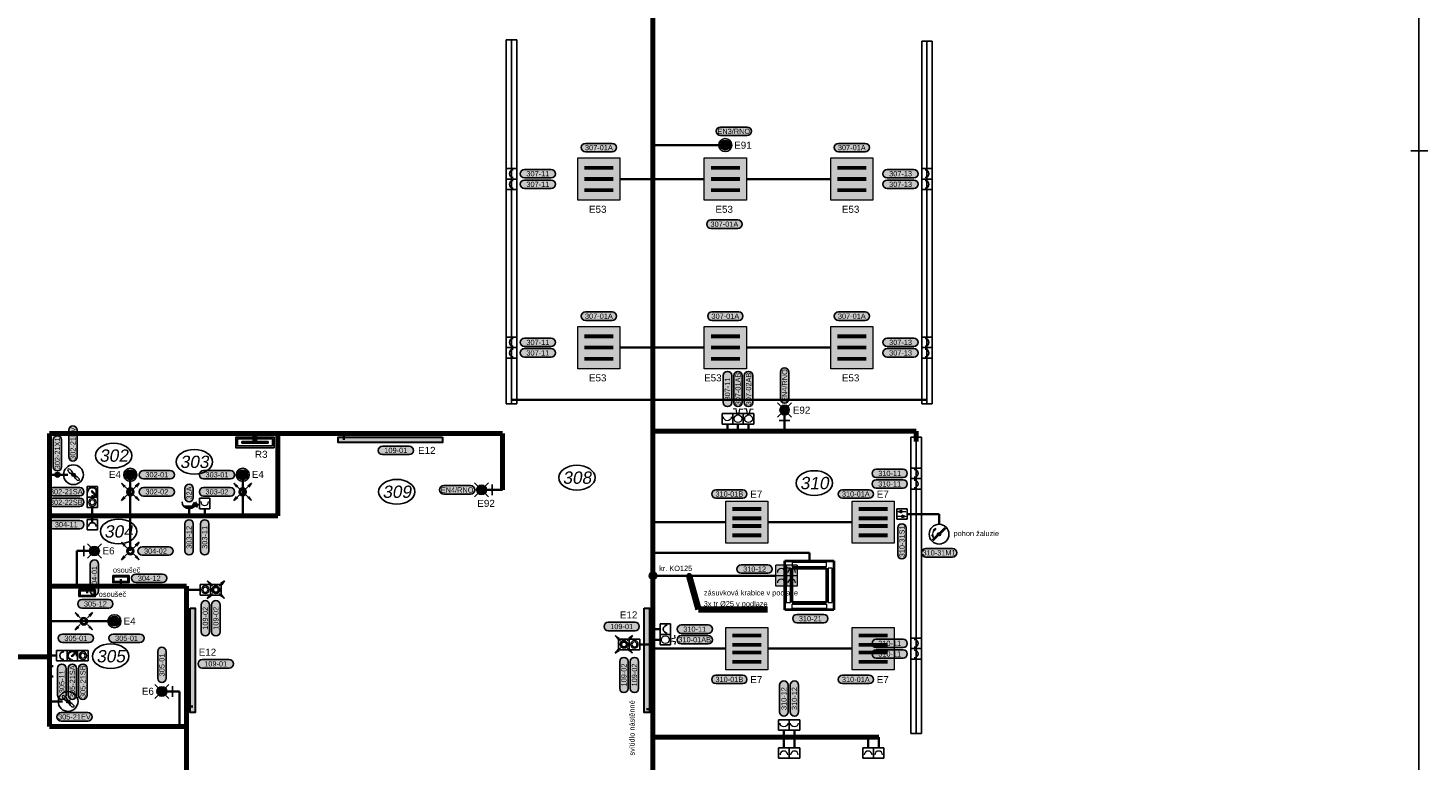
# Model space of a CAD drawing. Extents: x -19864 to 492529, y -84687 to -21221.
# Tile 16 of 34: x 168713 to 188640, y -67597 to -57177. Entities that reach past the tile are written whole.
import ezdxf
from ezdxf.enums import TextEntityAlignment as Align

# ---------------------------------------------------------------- set-up
doc = ezdxf.new("R2010")
doc.units = 0
doc.header["$MEASUREMENT"] = 0
doc.layers.get('0').update_dxf_attribs({"linetype": 'CONTINUOUS'})
for name, color, linetype, true_color in [('__32 Šrafy zařizovacích předmětů', 7, 'CONTINUOUS', 0xfed4aa), ('__Rudá tmavá', 7, 'CONTINUOUS', 0xdb0000), ('__Temná modrá', 7, 'CONTINUOUS', 0x0000c7), ('__Tyrkysová', 7, 'CONTINUOUS', 0x00d6a1), ('__Višňová', 7, 'CONTINUOUS', 0xdb0084)]:
    doc.layers.add(name, color=color, linetype=linetype, true_color=true_color)
for name, color, linetype in [('__91-Rozpiska', 207, 'CONTINUOUS'), ('__ELEKTRO PAVELKA', 4, 'CONTINUOUS'), ('__Temná fialová', 195, 'CONTINUOUS'), ('__Zelená', 3, 'CONTINUOUS'), ('__Žlutá', 2, 'CONTINUOUS')]:
    doc.layers.add(name, color=color, linetype=linetype)
doc.layers.add('MP2000N', color=7, linetype='CONTINUOUS', plot=False)
doc.layers.add('VzT', color=1, linetype='CONTINUOUS', lineweight=40)
doc.styles.add('Arial', font='arial.ttf')
doc.styles.add('GENERATED_STYLE_1', font='arial.ttf')
doc.dimstyles.get("Standard").update_dxf_attribs({"dimtxt": 150, "dimasz": 200, "dimexe": 0.18, "dimexo": 0.0625, "dimgap": 100, "dimtad": 1, "dimdec": 4, "dimzin": 0, "dimdsep": 46, "dimtxsty": 'GENERATED_STYLE_1', "dimcen": 0.09, "dimadec": 0, "dimazin": 0, "dimtfac": 1, "dimtdec": 4, "dimtofl": 0, "dimtmove": 0, "dimatfit": 3, "dimfxl": 1, "dimtolj": 1, "dimtzin": 0, "dimarcsym": 0})

# ---------------------------------------------------------------- blocks, each defined once
blk = doc.blocks.new('TEXT POPIS 050')
h = blk.add_hatch(color=21)
h.dxf.hatch_style = 2
h.paths.add_polyline_path([(-1908, 600, 1), (-1908, -600), (1908, -600, 1), (1908, 600)])
at = {"color": 7}
for p, q in [((-1908, 600), (1908, 600)), ((-1908, -600), (1908, -600))]:
    blk.add_line(p, q, dxfattribs=at)
at = {"color": 7, "ltscale": 4}
for centre, start, end in [((-1908, 0), 90, 270), ((1908, 0), 270, 90)]:
    blk.add_arc(centre, 600, start, end, dxfattribs=at)
at = {"color": 7, "linetype": 'Continuous', "style": 'GENERATED_STYLE_1'}
blk.add_attdef('TEXT', text='', height=750, dxfattribs=at).set_placement((0, 0), align=Align.MIDDLE)
blk = doc.blocks.new('světlo132')
at = {"ltscale": 2}
h = blk.add_hatch(color=2, dxfattribs=at)
h.dxf.hatch_style = 1
h.paths.add_polyline_path([(-50, 50), (0, 0), (50, 50, 0.414214)], flags=17)
h.paths.add_polyline_path([(-50, 50), (50, -50, 0.198912), (71, 0, 0.668179)])
h.paths.add_polyline_path([(0, 0), (-50, -50, 0.414214), (50, -50)])
h.paths.add_polyline_path([(50, 50, 0.668179), (-71, 0, 0.198912), (-50, -50)])
at = {"color": 7, "lineweight": 13}
for p, q in [((50, 50), (-50, -50)), ((50, -50), (-50, 50))]:
    blk.add_line(p, q, dxfattribs=at)
blk.add_circle((0, 0), 92.4)
blk.add_circle((0, 0), 70.7, dxfattribs=at)
blk = doc.blocks.new('PPRO')
h = blk.add_hatch(color=256)
edge = h.paths.add_edge_path()
edge.add_arc((0, 0), 55, 0, 360)
edge = h.paths.add_edge_path(flags=16)
edge.add_arc((0, 0), 32.5, 0, 360)
at = {"color": 7, "lineweight": 5}
for p, q in [((-125, 124), (-51, 47)), ((-125, 124), (-87, 68)), ((-125, 124), (-71, 83)), ((125, 124), (51, 47)), ((125, 124), (71, 83)), ((125, 124), (87, 68)), ((-125, -124), (-51, -47)), ((-125, -124), (-87, -68)), ((-125, -124), (-71, -83)), ((125, -124), (51, -47)), ((125, -124), (71, -83)), ((125, -124), (87, -68))]:
    blk.add_line(p, q, dxfattribs=at)
at = {"color": 7, "lineweight": 13}
for radius in [55, 32.5]:
    blk.add_circle((0, 0), radius, dxfattribs=at)
blk = doc.blocks.new('T101')
at = {"lineweight": 0}
blk.add_hatch(color=7, dxfattribs=at).paths.add_polyline_path([(25, 0, 1), (-25, 0, 1)])
at = {"color": 7}
for p, q in [((28, 54), (0, 0)), ((0, 0), (54, 28)), ((-54, -28), (0, 0)), ((0, 0), (-28, -54))]:
    blk.add_line(p, q, dxfattribs=at)
blk.add_circle((0, 0), 141)
at = {"color": 7, "lineweight": 0}
blk.add_circle((0, 0), 25, dxfattribs=at)
at = {"color": 7, "lineweight": 13, "extrusion": (0, 0, -1)}
blk.add_ellipse((46, 46), major_axis=(35.7, 35.7), ratio=0.371134, start_param=4.568335, end_param=7.998035, dxfattribs=at)
at = {"color": 7, "lineweight": 13}
blk.add_ellipse((-46, -46), major_axis=(-35.7, -35.7), ratio=0.371134, start_param=4.568335, end_param=7.998035, dxfattribs=at)
blk = doc.blocks.new('Svítidlo 4x14W')
at = {"ltscale": 2}
h = blk.add_hatch(color=2, dxfattribs=at)
h.dxf.hatch_style = 1
h.paths.add_polyline_path([(600, 600), (0, 600), (0, 0), (600, 0)])
at = {"color": 7}
for p, q in [((505, 502), (97, 502)), ((505, 492), (97, 492)), ((505, 482), (97, 482)), ((505, 472), (97, 472)), ((505, 370), (97, 370)), ((505, 360), (97, 360)), ((505, 350), (97, 350)), ((505, 340), (97, 340)), ((505, 260), (97, 260)), ((505, 250), (97, 250)), ((505, 240), (97, 240)), ((505, 230), (97, 230)), ((505, 128), (97, 128)), ((505, 118), (97, 118)), ((505, 108), (97, 108)), ((505, 98), (97, 98))]:
    blk.add_line(p, q, dxfattribs=at)
at = {"lineweight": 15}
blk.add_lwpolyline([(0, 600), (600, 600), (600, 0), (0, 0)], close=True, dxfattribs=at)
blk = doc.blocks.new('tzhtzht')
for p, q in [((0, 0), (0, -150)), ((0, 0), (150, 0)), ((150, -150), (150, 0)), ((150, 0), (150, -150)), ((0, -150), (150, -150))]:
    blk.add_line(p, q)
at = {"color": 7}
blk.add_arc((75, -102), 55, 0, 180, dxfattribs=at)
blk = doc.blocks.new('A104')
for p, q in [((-75, 250), (75, 250)), ((-75, 100), (-75, 250)), ((75, 250), (75, 100)), ((-75, 100), (75, 100)), ((0, 0), (0, 100))]:
    blk.add_line(p, q)
at = {"color": 7, "lineweight": 13}
for p, q in [((-27, 318), (-67, 310)), ((-10, 229), (-27, 318)), ((10, 229), (27, 318)), ((27, 318), (67, 310))]:
    blk.add_line(p, q, dxfattribs=at)
blk.add_circle((0, 175), 55, dxfattribs=at)
blk = doc.blocks.new('svítidlo 3x14W')
at = {"ltscale": 2}
h = blk.add_hatch(color=2, dxfattribs=at)
h.dxf.hatch_style = 1
h.paths.add_polyline_path([(600, 600), (0, 600), (0, 0), (600, 0)])
at = {"color": 7}
for p, q in [((505, 475), (97, 475)), ((505, 465), (97, 465)), ((505, 455), (97, 455)), ((505, 445), (97, 445)), ((505, 315), (97, 315)), ((505, 305), (97, 305)), ((505, 295), (97, 295)), ((505, 285), (97, 285)), ((505, 155), (97, 155)), ((505, 145), (97, 145)), ((505, 135), (97, 135)), ((505, 125), (97, 125))]:
    blk.add_line(p, q, dxfattribs=at)
at = {"lineweight": 15}
blk.add_lwpolyline([(0, 600), (600, 600), (600, 0), (0, 0)], close=True, dxfattribs=at)
blk = doc.blocks.new('A201')
for p, q in [((-75, 250), (75, 250)), ((-75, 100), (-75, 250)), ((75, 250), (75, 100)), ((-75, 100), (75, 100)), ((0, 0), (0, 100))]:
    blk.add_line(p, q)
at = {"color": 7, "lineweight": 13}
blk.add_arc((0, 202.5), 55, 180, 0, dxfattribs=at)
blk = doc.blocks.new('LEDPASEK08')
at = {"ltscale": 2}
h = blk.add_hatch(color=256, dxfattribs=at)
h.dxf.hatch_style = 1
h.paths.add_polyline_path([(0, -37), (0, 37), (-1484, 37), (-1484, -37)])
at = {"color": 7, "lineweight": 30, "ltscale": 2}
blk.add_lwpolyline([(0, 37), (0, -37), (-1484, -37), (-1484, 37)], close=True, dxfattribs=at)
blk = doc.blocks.new('skříň šíře 550')
h = blk.add_hatch(color=256)
h.dxf.hatch_style = 1
h.paths.add_polyline_path([(-275, 75), (-275, -75), (275, -75), (275, 75)])
h.paths.add_polyline_path([(250, 50), (250, -50), (-250, -50), (-250, 50)], flags=16)
h.paths.add_polyline_path([(187.5, 12.5), (187.5, -12.5), (-187.5, -12.5), (-187.5, 12.5)], flags=0)
h = blk.add_hatch(color=256)
h.dxf.hatch_style = 1
h.paths.add_polyline_path([(-187.5, 12.5), (-187.5, -12.5), (187.5, -12.5), (187.5, 12.5)])
at = {"color": 7}
for p, q in [((-187.5, 12.5), (187.5, 12.5)), ((-187.5, 12.5), (-187.5, -12.5)), ((187.5, 12.5), (187.5, -12.5)), ((-187.5, -12.5), (187.5, -12.5))]:
    blk.add_line(p, q, dxfattribs=at)
for points in [[(-275, 75), (275, 75), (275, -75), (-275, -75)], [(-250, 50), (250, 50), (250, -50), (-250, -50)]]:
    blk.add_lwpolyline(points, close=True, dxfattribs=at)
blk = doc.blocks.new('Zásuvka 400V')
h = blk.add_hatch(color=256)
h.dxf.hatch_style = 1
h.paths.add_polyline_path([(-80, 140, 0.5), (80, 140)])
for p, q in [((-80, 140), (80, 140)), ((0, 0), (0, 100)), ((46, 160), (121, 125)), ((53, 175), (128, 141)), ((61, 191), (136, 157))]:
    blk.add_line(p, q)
blk.add_arc((0, 200), 100, 180, 0)
blk = doc.blocks.new('TEXT POPIS 025 ŠEDÁ')
h = blk.add_hatch(color=9)
h.dxf.hatch_style = 2
edge = h.paths.add_edge_path()
edge.add_arc((654, 0), 600, 270, 450)
edge.add_line((654, 600), (-654, 600))
edge.add_arc((-654, 0), 600, 90, 270)
edge.add_line((-654, -600), (654, -600))
at = {"color": 7}
for p, q in [((-654, 600), (654, 600)), ((-654, -600), (654, -600))]:
    blk.add_line(p, q, dxfattribs=at)
at = {"color": 7, "ltscale": 4}
for centre, start, end in [((-654, 0), 90, 270), ((654, 0), 270, 90)]:
    blk.add_arc(centre, 600, start, end, dxfattribs=at)
at = {"color": 7, "linetype": 'Continuous', "style": 'GENERATED_STYLE_1'}
blk.add_attdef('TEXT', text='', height=750, dxfattribs=at).set_placement((0, 0), align=Align.MIDDLE)
blk = doc.blocks.new('Skříň obecná')
h = blk.add_hatch(color=256)
h.dxf.hatch_style = 1
h.paths.add_polyline_path([(175, 75), (-175, 75), (-175, -75), (175, -75)])
h.paths.add_polyline_path([(150, 50), (150, -50), (-150, -50), (-150, 50)], flags=16)
at = {"color": 7}
for points in [[(-175, 75), (175, 75), (175, -75), (-175, -75)], [(-150, 50), (150, 50), (150, -50), (-150, -50)]]:
    blk.add_lwpolyline(points, close=True, dxfattribs=at)
blk = doc.blocks.new('a1 1ku50')
at = {"layer": '__91-Rozpiska', "linetype": 'Continuous'}
blk.add_line((-20080, 114), (-20080, -132), dxfattribs=at)
at = {"layer": 'MP2000N', "color": 6, "linetype": 'Continuous'}
blk.add_lwpolyline([(-40300, 29150), (0, 29150), (0, 0), (-40300, 0)], close=True, dxfattribs=at)
blk = doc.blocks.new('T103')
at = {"lineweight": 13}
blk.add_hatch(color=7, dxfattribs=at).paths.add_polyline_path([(25, 0, 1), (-25, 0, 1)])
at = {"color": 7, "lineweight": 13}
for p, q in [((-96, -82), (82, 96)), ((-89, -89), (89, 89)), ((-82, -96), (96, 82)), ((-47, 79), (-82, 59)), ((-82, 59), (-68, 49)), ((-47, 79), (-68, 49)), ((-101, -10), (-83, -8)), ((-80, -45), (-101, -10)), ((-80, -45), (-83, -8))]:
    blk.add_line(p, q, dxfattribs=at)
blk.add_circle((0, 0), 141)
blk.add_circle((0, 0), 25, dxfattribs=at)
blk.add_arc((-1, 0), 91.4, 144.165, 185.7465, dxfattribs=at)
blk = doc.blocks.new('A109')
at = {"lineweight": 5}
for points in [[(35, 232), (18, 182), (35, 182), (53, 182)], [(-35, 122), (-18, 172), (-53, 172)]]:
    blk.add_hatch(color=7, dxfattribs=at).paths.add_polyline_path(points)
for p, q in [((-75, 100), (-75, 250)), ((-75, 250), (75, 250)), ((75, 250), (75, 100)), ((-75, 100), (75, 100)), ((0, 0), (0, 100))]:
    blk.add_line(p, q)
at = {"color": 7, "lineweight": 13}
for p, q in [((-35, 172), (-35, 232)), ((35, 182), (35, 122))]:
    blk.add_line(p, q, dxfattribs=at)
at = {"color": 7, "lineweight": 5}
for p, q in [((35, 232), (18, 182)), ((35, 232), (53, 182)), ((-53, 172), (-18, 172)), ((-35, 122), (-53, 172)), ((-35, 122), (-18, 172)), ((53, 182), (18, 182))]:
    blk.add_line(p, q, dxfattribs=at)
blk = doc.blocks.new('Zásuvky FLOORBOX')
at = {"ltscale": 2}
h = blk.add_hatch(color=21, dxfattribs=at)
h.dxf.hatch_style = 1
h.paths.add_polyline_path([(0, 0), (-150, 0), (-150, -150), (0, -150)])
h.paths.add_polyline_path([(150, 0), (0, 0), (0, -150), (150, -150)])
h.paths.add_polyline_path([(150, -150), (0, -150), (0, -300), (150, -300)])
h.paths.add_polyline_path([(0, -150), (-150, -150), (-150, -300), (0, -300)])
at = {"lineweight": 13}
for p, q in [((0, 0), (-150, 0)), ((-150, -150), (-150, 0)), ((0, 0), (0, -150)), ((150, 0), (0, 0)), ((0, -150), (0, 0)), ((150, 0), (150, -150)), ((0, -150), (-150, -150)), ((0, -150), (-150, -150)), ((-150, -300), (-150, -150)), ((150, -150), (0, -150)), ((0, -150), (0, -300)), ((150, -150), (0, -150)), ((0, -300), (0, -150)), ((150, -150), (150, -300)), ((0, -300), (-150, -300)), ((150, -300), (0, -300))]:
    blk.add_line(p, q, dxfattribs=at)
for centre in [(-75, -102.5), (-75, -252.5), (75, -102.5), (75, -252.5)]:
    blk.add_arc(centre, 55, 0, 180, dxfattribs=at)
blk = doc.blocks.new('TLASAM')
for p, q in [((-75, 75), (75, 75)), ((-75, -75), (-75, 75)), ((75, 75), (75, -75)), ((-75, -75), (75, -75))]:
    blk.add_line(p, q)
at = {"color": 7, "lineweight": 13}
blk.add_circle((0, 0), 55, dxfattribs=at)
at = {"color": 7, "lineweight": 5}
blk.add_circle((0, 0), 35, dxfattribs=at)
blk = doc.blocks.new('Nástěnné svítidlo')
at = {"ltscale": 2}
h = blk.add_hatch(color=2, dxfattribs=at)
h.dxf.hatch_style = 1
h.paths.add_polyline_path([(-50, -150, -0.414214), (50, -150), (0, -200)])
h.paths.add_polyline_path([(50, -150, -0.198912), (71, -200, -0.198912), (50, -250), (0, -200)])
h.paths.add_polyline_path([(0, -200), (50, -250, -0.414214), (-50, -250)])
h.paths.add_polyline_path([(-50, -150), (0, -200), (-50, -250, -0.198912), (-71, -200, -0.198912)])
for p, q in [((0, 0), (0, -200)), ((100, -300), (-100, -100)), ((100, -100), (-100, -300)), ((75, -50), (-75, -50))]:
    blk.add_line(p, q)
at = {"color": 7, "lineweight": 13}
blk.add_circle((0, -200), 70.7, dxfattribs=at)
blk = doc.blocks.new('Nouzové světlo nástěnné')
at = {"ltscale": 2}
h = blk.add_hatch(color=30, dxfattribs=at)
h.dxf.hatch_style = 1
h.paths.add_polyline_path([(-141, 400, 0.198912), (-100, 300), (0, 400), (-100, 500, 0.198912)])
h.paths.add_polyline_path([(100, 500), (0, 400), (100, 300, 0.198912), (141, 400, 0.198912)])
h = blk.add_hatch(color=2, dxfattribs=at)
h.dxf.hatch_style = 1
h.paths.add_polyline_path([(100, 500, 0.414214), (-100, 500), (0, 400)])
h.paths.add_polyline_path([(0, 400), (-100, 300, 0.198912), (0, 259)])
h.paths.add_polyline_path([(100, 300), (0, 400), (0, 259, 0.198912)])
for p, q in [((-200, 600), (200, 200)), ((-200, 200), (200, 600)), ((0, 0), (0, 400)), ((-150, 100), (150, 100))]:
    blk.add_line(p, q)
at = {"color": 7, "lineweight": 13}
blk.add_circle((0, 400), 141, dxfattribs=at)
blk = doc.blocks.new('vývod světlo 2')
at = {"true_color": 0xffff33}
h = blk.add_hatch(color=2, dxfattribs=at)
h.dxf.hatch_style = 2
h.paths.add_polyline_path([(-191, 60, 1), (-191, -60), (191, -60, 1), (191, 60)])
at = {"color": 7}
for p, q in [((-191, 60), (191, 60)), ((-191, -60), (191, -60))]:
    blk.add_line(p, q, dxfattribs=at)
at = {"color": 7, "ltscale": 4}
for centre, start, end in [((-191, 0), 90, 270), ((191, 0), 270, 90)]:
    blk.add_arc(centre, 60, start, end, dxfattribs=at)
at = {"color": 7, "linetype": 'Continuous', "style": 'GENERATED_STYLE_1'}
blk.add_attdef('TEXT', text='', height=75, dxfattribs=at).set_placement((0, 0), align=Align.MIDDLE)
blk = doc.blocks.new('ajksjfl')
at = {"lineweight": 35}
h = blk.add_hatch(color=7, dxfattribs=at)
h.dxf.hatch_style = 1
h.paths.add_polyline_path([(121, 122, 0.01756), (117, 125), (57, 67), (82, 67)])
h.paths.add_polyline_path([(80, 75, -1), (70, 75, -1)], flags=16)
h.paths.add_polyline_path([(117, 125, -0.01756), (121, 122), (134, 141)])
for p, q in [((0, 150), (150, 150)), ((0, 0), (0, 150)), ((0, 0), (150, 0)), ((150, 150), (150, 0))]:
    blk.add_line(p, q)
at = {"color": 7}
for p, q in [((27, 75), (10, 75)), ((27, 75), (10, 75)), ((34, 99), (19, 108)), ((34, 51), (19, 42)), ((52, 117), (43, 132)), ((52, 33), (43, 18)), ((134, 141), (57, 67)), ((82, 67), (57, 67)), ((75, 123), (75, 140)), ((75, 10), (75, 18)), ((82, 67), (134, 141)), ((98, 117), (107, 132)), ((116, 99), (131, 108)), ((123, 75), (140, 75))]:
    blk.add_line(p, q, dxfattribs=at)
blk.add_circle((75, 75), 5.23, dxfattribs=at)
blk.add_arc((75, 75), 65.5, 0, 270, dxfattribs=at)
blk = doc.blocks.new('SPOJ101')
at = {"const_width": 37.5}
blk.add_lwpolyline([(0, -18.75, -1), (0, 18.75, -1)], format="xyb", close=True, dxfattribs=at)
at = {"color": 7, "lineweight": 13}
blk.add_circle((0, 0), 37.5, dxfattribs=at)
blk = doc.blocks.new('Nouzové svítidlo stropní 102')
at = {"ltscale": 2}
h = blk.add_hatch(color=30, dxfattribs=at)
h.dxf.hatch_style = 1
h.paths.add_polyline_path([(-50, -50), (0, 0), (-50, 50, 0.198912), (-71, 0, 0.198912)])
h.paths.add_polyline_path([(50, 50), (0, 0), (50, -50, 0.198912), (71, 0, 0.198912)])
h = blk.add_hatch(color=2, dxfattribs=at)
h.dxf.hatch_style = 1
h.paths.add_polyline_path([(-50, 50), (0, 0), (50, 50, 0.414214)])
h.paths.add_polyline_path([(-50, -50, 0.414214), (50, -50), (0, 0)])
at = {"color": 7, "lineweight": 13}
for p, q in [((50, 50), (-50, -50)), ((50, -50), (-50, 50))]:
    blk.add_line(p, q, dxfattribs=at)
blk.add_circle((0, 0), 92.4)
blk.add_circle((0, 0), 70.7, dxfattribs=at)

msp = doc.modelspace()

# ---------------------------------------------------------------- linework, layer by layer
at = {"color": 7}
for centre in [(169932, -63264), (171080, -63353), (176526, -63578), (179905, -63655), (173962, -63779), (170002, -64344), (169890, -66120)]:
    msp.add_ellipse(centre, major_axis=(-259, 0), ratio=0.6793, dxfattribs=at)
at = {"layer": '__32 Šrafy zařizovacích předmětů'}
for p, q in [((175519, -62527), (175519, -57347)), ((175519, -57347), (175594, -57347)), ((175594, -62527), (175594, -57347)), ((175669, -57347), (175594, -57347)), ((175669, -62527), (175669, -57347)), ((181434, -62527), (181434, -57367)), ((181434, -57367), (181509, -57367)), ((181509, -62527), (181509, -57367)), ((181584, -57367), (181509, -57367)), ((181584, -62527), (181584, -57367)), ((175519, -62527), (175594, -62527)), ((175669, -62527), (175594, -62527)), ((181434, -62527), (181509, -62527)), ((181584, -62527), (181509, -62527)), ((181279, -67222), (181279, -63002)), ((181279, -63002), (181354, -63002)), ((181354, -67222), (181354, -63002)), ((181429, -63002), (181354, -63002)), ((181429, -67222), (181429, -63002)), ((181279, -67222), (181354, -67222)), ((181429, -67222), (181354, -67222))]:
    msp.add_line(p, q, dxfattribs=at)
at = {"layer": '__Temná modrá', "lineweight": 70}
for p, q in [((177609, -68914), (177609, -41927)), ((169019, -62952), (175469, -62952)), ((169019, -67122), (169019, -62952)), ((171944, -63065), (171944, -62952)), ((172269, -62952), (172269, -64122)), ((175469, -62952), (175469, -63752)), ((181354, -62915), (177609, -62915)), ((181354, -63063), (181354, -62915)), ((169019, -64122), (172269, -64122)), ((169019, -65122), (170969, -65122)), ((170969, -65122), (170969, -68722)), ((169019, -66127), (165096, -66127)), ((169019, -67122), (170969, -67122)), ((177609, -67274), (180822, -67274))]:
    msp.add_line(p, q, dxfattribs=at)
at = {"layer": '__Temná modrá', "lineweight": 35}
for p, q in [((178546, -58844), (177609, -58844)), ((178339, -59327), (177139, -59327)), ((180139, -59327), (178939, -59327)), ((178339, -61727), (177139, -61727)), ((180139, -61727), (178939, -61727)), ((175594, -62472), (177559, -62472)), ((177559, -62472), (181509, -62472)), ((179482, -62615), (179482, -62915)), ((173210, -63040), (173210, -62952)), ((178669, -62815), (178669, -62915)), ((178819, -62915), (178819, -62815)), ((178969, -62915), (178969, -62815)), ((169019, -63537), (169281, -63537)), ((170169, -63537), (170169, -64122)), ((171769, -63537), (171769, -64122)), ((175169, -63752), (175469, -63752)), ((169628, -64122), (169628, -64004)), ((169628, -64220), (169628, -64122)), ((170169, -64122), (170169, -64622)), ((171006, -64022), (171006, -64122)), ((171228, -64022), (171228, -64122)), ((181228, -64096), (181681, -64096)), ((181681, -64242), (181681, -64096)), ((178644, -64212), (177609, -64212)), ((180444, -64212), (179244, -64212)), ((169407, -64622), (169407, -65122)), ((169658, -64622), (169407, -64622)), ((179835, -64647), (177609, -64647)), ((179835, -64762), (179835, -64647)), ((169554, -65222), (169554, -65122)), ((170035, -65022), (170035, -65122)), ((179359, -64974), (177609, -64974)), ((171162, -65174), (170969, -65174)), ((169944, -65622), (169019, -65622)), ((177709, -65735), (177609, -65735)), ((177420, -65952), (177609, -65952)), ((177709, -65885), (177609, -65885)), ((169119, -66112), (169019, -66112)), ((178644, -66012), (177609, -66012)), ((180444, -66012), (179244, -66012)), ((169069, -66260), (169019, -66260)), ((169069, -66410), (169019, -66410)), ((170620, -66622), (170869, -66622)), ((170869, -66622), (170869, -67122)), ((169019, -66764), (169206, -66764)), ((171057, -66838), (170969, -66838)), ((177516, -66872), (177609, -66872)), ((179472, -67174), (179472, -67322)), ((179472, -67422), (179472, -67322)), ((179622, -67174), (179622, -67322)), ((179622, -67422), (179622, -67322)), ((180672, -67422), (180672, -67274)), ((180822, -67422), (180822, -67274))]:
    msp.add_line(p, q, dxfattribs=at)
msp.add_circle((177609, -64974), 50, dxfattribs=at)
at = {"layer": 'VzT'}
for p, q in [((179485, -64762), (180185, -64762)), ((179485, -65462), (179485, -64762)), ((180185, -64762), (180185, -65462)), ((179590, -64867), (180080, -64867)), ((179590, -65357), (179590, -64867)), ((180080, -64867), (180080, -65357)), ((180080, -65357), (179590, -65357)), ((180185, -65462), (179485, -65462))]:
    msp.add_line(p, q, dxfattribs=at)
at = {"layer": 'VzT', "color": 7, "lineweight": 9}
for p, q in [((179567, -64865), (179506, -64865)), ((179506, -64865), (179506, -65357)), ((179567, -65357), (179567, -64865)), ((179588, -64784), (179588, -64845)), ((180080, -64784), (179588, -64784)), ((179588, -64845), (180080, -64845)), ((180080, -64845), (180080, -64784)), ((180161, -64865), (180101, -64865)), ((180101, -64865), (180101, -65357)), ((180161, -65357), (180161, -64865)), ((179506, -65357), (179567, -65357)), ((180101, -65357), (180161, -65357)), ((179588, -65441), (179588, -65380)), ((179588, -65380), (180080, -65380)), ((180080, -65441), (179588, -65441)), ((180080, -65380), (180080, -65441))]:
    msp.add_line(p, q, dxfattribs=at)

# ---------------------------------------------------------------- block references
at = {"lineweight": 0}
for p, values in [((178759, -58647), {'TEXT': 'EN3/RNO'}), ((176839, -58880), {'TEXT': '307-01A'}), ((180439, -58880), {'TEXT': '307-01A'}), ((178625, -59970), {'TEXT': '307-01A'}), ((176839, -61280), {'TEXT': '307-01A'}), ((178639, -61280), {'TEXT': '307-01A'}), ((180439, -61280), {'TEXT': '307-01A'}), ((173948, -63190), {'TEXT': '109-01'}), ((170547, -63537), {'TEXT': '302-01'}), ((171403, -63537), {'TEXT': '303-01'}), ((170547, -63780), {'TEXT': '302-02'}), ((171403, -63780), {'TEXT': '303-02'}), ((174821, -63752), {'TEXT': 'EN4/RNO'}), ((178696, -63811), {'TEXT': '310-01B'}), ((180496, -63811), {'TEXT': '310-01A'}), ((170527, -64622), {'TEXT': '304-02'}), ((177163, -65697), {'TEXT': '109-01'}), ((169394, -65864), {'TEXT': '305-01'}), ((170116, -65864), {'TEXT': '305-01'}), ((178203, -65885), {'TEXT': '310-01AB'}), ((171385, -66228), {'TEXT': '109-01'}), ((178696, -66450), {'TEXT': '310-01B'}), ((180496, -66450), {'TEXT': '310-01A'})]:
    msp.add_blockref('vývod světlo 2', p, dxfattribs=at).add_auto_attribs(values)
at = {"lineweight": 0, "rotation": 90}
for p, values in [((178819, -62316), {'TEXT': '307-01AB'}), ((178969, -62316), {'TEXT': '307-02AB'}), ((179482, -62267), {'TEXT': 'EN4/RNO'}), ((169658, -64999), {'TEXT': '304-01'}), ((171237, -65580), {'TEXT': '109-02'}), ((171387, -65580), {'TEXT': '109-02'}), ((170619, -66244), {'TEXT': '305-01'}), ((177195, -66387), {'TEXT': '109-02'}), ((177345, -66387), {'TEXT': '109-02'})]:
    msp.add_blockref('vývod světlo 2', p, dxfattribs=at).add_auto_attribs(values)
at = {"xscale": 0.09999999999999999, "yscale": 0.09999999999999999, "zscale": 0.09999999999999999, "rotation": 90}
msp.add_blockref('TEXT POPIS 025 ŠEDÁ', (171006, -63797), dxfattribs=at).add_auto_attribs({'TEXT': '32A'})
at = {"layer": '__ELEKTRO PAVELKA', "ltscale": 4}
ref = msp.add_blockref('TEXT POPIS 050', (175970, -59252), dxfattribs=dict(at, xscale=0.1, yscale=0.1, zscale=0.1))
ref.add_attrib('TEXT', '307-11', dxfattribs={"layer": '0', "color": 7, "linetype": 'Continuous', "height": 75, "rotation": 0.1156, "style": 'GENERATED_STYLE_1'}).set_placement((175970, -59252), align=Align.MIDDLE)
ref = msp.add_blockref('TEXT POPIS 050', (175970, -59402), dxfattribs=dict(at, xscale=0.1, yscale=0.1, zscale=0.1))
ref.add_attrib('TEXT', '307-11', dxfattribs={"layer": '0', "color": 7, "linetype": 'Continuous', "height": 75, "rotation": 0.1156, "style": 'GENERATED_STYLE_1'}).set_placement((175970, -59402), align=Align.MIDDLE)
ref = msp.add_blockref('TEXT POPIS 050', (181133, -59252), dxfattribs=dict(at, xscale=0.1, yscale=0.1, zscale=0.1))
ref.add_attrib('TEXT', '307-13', dxfattribs={"layer": '0', "color": 7, "linetype": 'Continuous', "height": 75, "rotation": 0.1156, "style": 'GENERATED_STYLE_1'}).set_placement((181133, -59252), align=Align.MIDDLE)
ref = msp.add_blockref('TEXT POPIS 050', (181133, -59402), dxfattribs=dict(at, xscale=0.1, yscale=0.1, zscale=0.1))
ref.add_attrib('TEXT', '307-13', dxfattribs={"layer": '0', "color": 7, "linetype": 'Continuous', "height": 75, "rotation": 0.1156, "style": 'GENERATED_STYLE_1'}).set_placement((181133, -59402), align=Align.MIDDLE)
ref = msp.add_blockref('TEXT POPIS 050', (175970, -61652), dxfattribs=dict(at, xscale=0.1, yscale=0.1, zscale=0.1))
ref.add_attrib('TEXT', '307-11', dxfattribs={"layer": '0', "color": 7, "linetype": 'Continuous', "height": 75, "rotation": 0.1156, "style": 'GENERATED_STYLE_1'}).set_placement((175970, -61652), align=Align.MIDDLE)
ref = msp.add_blockref('TEXT POPIS 050', (175970, -61802), dxfattribs=dict(at, xscale=0.1, yscale=0.1, zscale=0.1))
ref.add_attrib('TEXT', '307-11', dxfattribs={"layer": '0', "color": 7, "linetype": 'Continuous', "height": 75, "rotation": 0.1156, "style": 'GENERATED_STYLE_1'}).set_placement((175970, -61802), align=Align.MIDDLE)
ref = msp.add_blockref('TEXT POPIS 050', (181133, -61652), dxfattribs=dict(at, xscale=0.1, yscale=0.1, zscale=0.1))
ref.add_attrib('TEXT', '307-13', dxfattribs={"layer": '0', "color": 7, "linetype": 'Continuous', "height": 75, "rotation": 0.1156, "style": 'GENERATED_STYLE_1'}).set_placement((181133, -61652), align=Align.MIDDLE)
ref = msp.add_blockref('TEXT POPIS 050', (181133, -61802), dxfattribs=dict(at, xscale=0.1, yscale=0.1, zscale=0.1))
ref.add_attrib('TEXT', '307-13', dxfattribs={"layer": '0', "color": 7, "linetype": 'Continuous', "height": 75, "rotation": 0.1156, "style": 'GENERATED_STYLE_1'}).set_placement((181133, -61802), align=Align.MIDDLE)
ref = msp.add_blockref('TEXT POPIS 050', (178669, -62316), dxfattribs=dict(at, xscale=0.1, yscale=0.1, zscale=0.1, rotation=90))
ref.add_attrib('TEXT', '307-11', dxfattribs={"layer": '0', "color": 7, "linetype": 'Continuous', "height": 75, "rotation": 90.1156, "style": 'GENERATED_STYLE_1'}).set_placement((178669, -62316), align=Align.MIDDLE)
ref = msp.add_blockref('TEXT POPIS 050', (169352, -63092), dxfattribs=dict(at, xscale=0.1, yscale=0.1, zscale=0.1, rotation=90))
ref.add_attrib('TEXT', '302-21EV', dxfattribs={"layer": '0', "color": 7, "linetype": 'Continuous', "height": 75, "rotation": 90.1156, "style": 'GENERATED_STYLE_1'}).set_placement((169352, -63092), align=Align.MIDDLE)
ref = msp.add_blockref('TEXT POPIS 050', (169132, -63232), dxfattribs=dict(at, xscale=0.1, yscale=0.1, zscale=0.1, rotation=90))
ref.add_attrib('TEXT', '302-21X1', dxfattribs={"layer": '0', "color": 7, "linetype": 'Continuous', "height": 75, "rotation": 90.1156, "style": 'GENERATED_STYLE_1'}).set_placement((169132, -63232), align=Align.MIDDLE)
ref = msp.add_blockref('TEXT POPIS 050', (180978, -63517), dxfattribs=dict(at, xscale=0.1, yscale=0.1, zscale=0.1))
ref.add_attrib('TEXT', '310-11', dxfattribs={"layer": '0', "color": 7, "linetype": 'Continuous', "height": 75, "rotation": 0.1156, "style": 'GENERATED_STYLE_1'}).set_placement((180978, -63517), align=Align.MIDDLE)
ref = msp.add_blockref('TEXT POPIS 050', (169258, -63779), dxfattribs=dict(at, xscale=0.1, yscale=0.1, zscale=0.1))
ref.add_attrib('TEXT', '302-21SA', dxfattribs={"layer": '0', "color": 7, "linetype": 'Continuous', "height": 75, "rotation": 0.1156, "style": 'GENERATED_STYLE_1'}).set_placement((169258, -63779), align=Align.MIDDLE)
ref = msp.add_blockref('TEXT POPIS 050', (180978, -63667), dxfattribs=dict(at, xscale=0.1, yscale=0.1, zscale=0.1))
ref.add_attrib('TEXT', '310-11', dxfattribs={"layer": '0', "color": 7, "linetype": 'Continuous', "height": 75, "rotation": 0.1156, "style": 'GENERATED_STYLE_1'}).set_placement((180978, -63667), align=Align.MIDDLE)
ref = msp.add_blockref('TEXT POPIS 050', (169258, -63929), dxfattribs=dict(at, xscale=0.1, yscale=0.1, zscale=0.1))
ref.add_attrib('TEXT', '302-22SB', dxfattribs={"layer": '0', "color": 7, "linetype": 'Continuous', "height": 75, "rotation": 0.1156, "style": 'GENERATED_STYLE_1'}).set_placement((169258, -63929), align=Align.MIDDLE)
ref = msp.add_blockref('TEXT POPIS 050', (169258, -64247), dxfattribs=dict(at, xscale=0.1, yscale=0.1, zscale=0.1))
ref.add_attrib('TEXT', '304-11', dxfattribs={"layer": '0', "color": 7, "linetype": 'Continuous', "height": 75, "rotation": 0.1156, "style": 'GENERATED_STYLE_1'}).set_placement((169258, -64247), align=Align.MIDDLE)
ref = msp.add_blockref('TEXT POPIS 050', (171006, -64428), dxfattribs=dict(at, xscale=0.1, yscale=0.1, zscale=0.1, rotation=90))
ref.add_attrib('TEXT', '303-12', dxfattribs={"layer": '0', "color": 7, "linetype": 'Continuous', "height": 75, "rotation": 90.1156, "style": 'GENERATED_STYLE_1'}).set_placement((171006, -64428), align=Align.MIDDLE)
ref = msp.add_blockref('TEXT POPIS 050', (171228, -64428), dxfattribs=dict(at, xscale=0.1, yscale=0.1, zscale=0.1, rotation=90))
ref.add_attrib('TEXT', '303-11', dxfattribs={"layer": '0', "color": 7, "linetype": 'Continuous', "height": 75, "rotation": 90.1156, "style": 'GENERATED_STYLE_1'}).set_placement((171228, -64428), align=Align.MIDDLE)
ref = msp.add_blockref('TEXT POPIS 050', (181153, -64485), dxfattribs=dict(at, xscale=0.1, yscale=0.1, zscale=0.1, rotation=90))
ref.add_attrib('TEXT', '310-31S1', dxfattribs={"layer": '0', "color": 7, "linetype": 'Continuous', "height": 75, "rotation": 90.1156, "style": 'GENERATED_STYLE_1'}).set_placement((181153, -64485), align=Align.MIDDLE)
ref = msp.add_blockref('TEXT POPIS 050', (181681, -64648), dxfattribs=dict(at, xscale=0.1, yscale=0.1, zscale=0.1))
ref.add_attrib('TEXT', '310-31M1', dxfattribs={"layer": '0', "color": 7, "linetype": 'Continuous', "height": 75, "rotation": 0.1156, "style": 'GENERATED_STYLE_1'}).set_placement((181681, -64648), align=Align.MIDDLE)
ref = msp.add_blockref('TEXT POPIS 050', (170439, -65010), dxfattribs=dict(at, xscale=0.1, yscale=0.1, zscale=0.1))
ref.add_attrib('TEXT', '304-12', dxfattribs={"layer": '0', "color": 7, "linetype": 'Continuous', "height": 75, "rotation": 0.1156, "style": 'GENERATED_STYLE_1'}).set_placement((170439, -65010), align=Align.MIDDLE)
ref = msp.add_blockref('TEXT POPIS 050', (179055, -64880), dxfattribs=dict(at, xscale=0.1, yscale=0.1, zscale=0.1))
ref.add_attrib('TEXT', '310-12', dxfattribs={"layer": '0', "color": 7, "linetype": 'Continuous', "height": 75, "rotation": 0.1156, "style": 'GENERATED_STYLE_1'}).set_placement((179055, -64880), align=Align.MIDDLE)
ref = msp.add_blockref('TEXT POPIS 050', (169672, -65375), dxfattribs=dict(at, xscale=0.1, yscale=0.1, zscale=0.1))
ref.add_attrib('TEXT', '305-12', dxfattribs={"layer": '0', "color": 7, "linetype": 'Continuous', "height": 75, "rotation": 0.1156, "style": 'GENERATED_STYLE_1'}).set_placement((169672, -65375), align=Align.MIDDLE)
ref = msp.add_blockref('TEXT POPIS 050', (179848, -65585), dxfattribs=dict(at, xscale=0.1, yscale=0.1, zscale=0.1))
ref.add_attrib('TEXT', '310-21', dxfattribs={"layer": '0', "color": 7, "linetype": 'Continuous', "height": 75, "rotation": 0.1156, "style": 'GENERATED_STYLE_1'}).set_placement((179848, -65585), align=Align.MIDDLE)
ref = msp.add_blockref('TEXT POPIS 050', (178203, -65735), dxfattribs=dict(at, xscale=0.1, yscale=0.1, zscale=0.1))
ref.add_attrib('TEXT', '310-11', dxfattribs={"layer": '0', "color": 7, "linetype": 'Continuous', "height": 75, "rotation": 0.1156, "style": 'GENERATED_STYLE_1'}).set_placement((178203, -65735), align=Align.MIDDLE)
ref = msp.add_blockref('TEXT POPIS 050', (180978, -65937), dxfattribs=dict(at, xscale=0.1, yscale=0.1, zscale=0.1))
ref.add_attrib('TEXT', '310-11', dxfattribs={"layer": '0', "color": 7, "linetype": 'Continuous', "height": 75, "rotation": 0.1156, "style": 'GENERATED_STYLE_1'}).set_placement((180978, -65937), align=Align.MIDDLE)
ref = msp.add_blockref('TEXT POPIS 050', (180978, -66087), dxfattribs=dict(at, xscale=0.1, yscale=0.1, zscale=0.1))
ref.add_attrib('TEXT', '310-11', dxfattribs={"layer": '0', "color": 7, "linetype": 'Continuous', "height": 75, "rotation": 0.1156, "style": 'GENERATED_STYLE_1'}).set_placement((180978, -66087), align=Align.MIDDLE)
ref = msp.add_blockref('TEXT POPIS 050', (169194, -66483), dxfattribs=dict(at, xscale=0.1, yscale=0.1, zscale=0.1, rotation=90))
ref.add_attrib('TEXT', '305-11', dxfattribs={"layer": '0', "color": 7, "linetype": 'Continuous', "height": 75, "rotation": 90.1156, "style": 'GENERATED_STYLE_1'}).set_placement((169194, -66483), align=Align.MIDDLE)
ref = msp.add_blockref('TEXT POPIS 050', (169344, -66483), dxfattribs=dict(at, xscale=0.1, yscale=0.1, zscale=0.1, rotation=90))
ref.add_attrib('TEXT', '305-21SA', dxfattribs={"layer": '0', "color": 7, "linetype": 'Continuous', "height": 75, "rotation": 90.1156, "style": 'GENERATED_STYLE_1'}).set_placement((169344, -66483), align=Align.MIDDLE)
ref = msp.add_blockref('TEXT POPIS 050', (169494, -66483), dxfattribs=dict(at, xscale=0.1, yscale=0.1, zscale=0.1, rotation=90))
ref.add_attrib('TEXT', '305-21SB', dxfattribs={"layer": '0', "color": 7, "linetype": 'Continuous', "height": 75, "rotation": 90.1156, "style": 'GENERATED_STYLE_1'}).set_placement((169494, -66483), align=Align.MIDDLE)
ref = msp.add_blockref('TEXT POPIS 050', (179472, -66723), dxfattribs=dict(at, xscale=0.1, yscale=0.1, zscale=0.1, rotation=90))
ref.add_attrib('TEXT', '310-12', dxfattribs={"layer": '0', "color": 7, "linetype": 'Continuous', "height": 75, "rotation": 90.1156, "style": 'GENERATED_STYLE_1'}).set_placement((179472, -66723), align=Align.MIDDLE)
ref = msp.add_blockref('TEXT POPIS 050', (179622, -66723), dxfattribs=dict(at, xscale=0.1, yscale=0.1, zscale=0.1, rotation=90))
ref.add_attrib('TEXT', '310-12', dxfattribs={"layer": '0', "color": 7, "linetype": 'Continuous', "height": 75, "rotation": 90.1156, "style": 'GENERATED_STYLE_1'}).set_placement((179622, -66723), align=Align.MIDDLE)
ref = msp.add_blockref('TEXT POPIS 050', (169374, -66983), dxfattribs=dict(at, xscale=0.1, yscale=0.1, zscale=0.1))
ref.add_attrib('TEXT', '305-21EV', dxfattribs={"layer": '0', "color": 7, "linetype": 'Continuous', "height": 75, "rotation": 0.1156, "style": 'GENERATED_STYLE_1'}).set_placement((169374, -66983), align=Align.MIDDLE)
at = {"layer": '__Rudá tmavá'}
for name, p, rotation in [('tzhtzht', (175519, -59327), 90), ('tzhtzht', (175519, -59477), 90), ('tzhtzht', (175519, -61727), 90), ('tzhtzht', (175519, -61877), 90), ('skříň šíře 550', (171944, -63077), 180), ('T101', (169360, -63537), 269.9999999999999), ('ajksjfl', (169553, -63704), 269.9999999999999), ('A109', (181328, -64096), 90), ('T101', (169284, -66764), 269.9999999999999), ('A201', (179472, -67322), 180), ('A201', (179622, -67322), 180), ('A201', (180672, -67322), 180), ('A201', (180822, -67322), 180)]:
    msp.add_blockref(name, p, dxfattribs=dict(at, rotation=rotation))
at = {"layer": '__Rudá tmavá', "xscale": -1}
for p, rotation in [((181584, -59327), 270), ((181584, -59477), 270), ((181584, -61727), 270), ((181584, -61877), 270), ((181429, -63592), 270), ((181429, -63742), 270), ((177709, -65660), 90), ((181429, -66012), 270), ((169119, -66037), 90), ((181429, -66162), 270)]:
    msp.add_blockref('tzhtzht', p, dxfattribs=dict(at, rotation=rotation))
for name, p in [('A201', (178669, -62915)), ('tzhtzht', (169703, -64172)), ('A201', (179472, -67274)), ('A201', (179622, -67274))]:
    msp.add_blockref(name, p, dxfattribs=at)
at = {"layer": '__Rudá tmavá'}
for name, p in [('SPOJ101', (169132, -63537)), ('Zásuvka 400V', (171006, -64122)), ('A201', (171228, -64122)), ('T103', (181681, -64383)), ('ajksjfl', (169269, -66187))]:
    msp.add_blockref(name, p, dxfattribs=at)
at = {"layer": '__Rudá tmavá', "xscale": 0.6666666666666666, "yscale": 0.6666666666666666, "zscale": 0.6666666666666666}
msp.add_blockref('Skříň obecná', (170035, -65022), dxfattribs=at)
at = {"layer": '__Rudá tmavá', "xscale": -0.6666666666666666, "yscale": 0.6666666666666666, "zscale": 0.6666666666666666, "rotation": 180}
msp.add_blockref('Skříň obecná', (169554, -65222), dxfattribs=at)
at = {"layer": '__Temná modrá', "lineweight": 0}
msp.add_blockref('Nouzové svítidlo stropní 102', (178638, -58844), dxfattribs=at)
at = {"layer": '__Temná modrá'}
for name, p in [('svítidlo 3x14W', (176539, -59627)), ('svítidlo 3x14W', (178339, -59627)), ('svítidlo 3x14W', (180139, -59627)), ('svítidlo 3x14W', (176539, -62027)), ('svítidlo 3x14W', (178339, -62027)), ('svítidlo 3x14W', (180139, -62027)), ('A104', (178819, -62915)), ('A104', (178969, -62915)), ('světlo132', (170169, -63537)), ('světlo132', (171769, -63537)), ('Svítidlo 4x14W', (178644, -64512)), ('Svítidlo 4x14W', (180444, -64512)), ('Zásuvky FLOORBOX', (179509, -64824)), ('světlo132', (169944, -65622)), ('Svítidlo 4x14W', (178644, -66312)), ('Svítidlo 4x14W', (180444, -66312))]:
    msp.add_blockref(name, p, dxfattribs=at)
at = {"layer": '__Temná modrá', "lineweight": 0, "xscale": -0.5, "yscale": 0.5, "zscale": 0.5}
msp.add_blockref('Nouzové světlo nástěnné', (179482, -62815), dxfattribs=at)
at = {"layer": '__Temná modrá', "lineweight": 0, "xscale": 0.5, "yscale": 0.5, "zscale": 0.5, "rotation": 90}
msp.add_blockref('Nouzové světlo nástěnné', (175369, -63752), dxfattribs=at)
at = {"layer": '__Temná modrá', "xscale": -1}
for p, rotation in [((169628, -63929), 90), ((171237, -65174), 90), ((171387, -65174), 90), ((177195, -65952), 270), ((177345, -65952), 270), ((169494, -66112), 180)]:
    msp.add_blockref('TLASAM', p, dxfattribs=dict(at, rotation=rotation))
at = {"layer": '__Temná modrá'}
for name, p, rotation in [('Nástěnné svítidlo', (169458, -64622), 90), ('A104', (177609, -65885), 269.9999999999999), ('Nástěnné svítidlo', (170819, -66622), 269.9999999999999)]:
    msp.add_blockref(name, p, dxfattribs=dict(at, rotation=rotation))
at = {"layer": '__Zelená', "xscale": -1}
for p in [(170169, -63780), (171769, -63780), (170169, -64622), (169507, -65622)]:
    msp.add_blockref('PPRO', p, dxfattribs=at)
at = {"layer": '__Zelená'}
for p, rotation in [((171387, -65174), 90), ((177195, -65952), 269.9999999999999)]:
    msp.add_blockref('PPRO', p, dxfattribs=dict(at, rotation=rotation))
at = {"layer": '__Žlutá'}
msp.add_blockref('LEDPASEK08', (174611, -63040), dxfattribs=at)
at = {"layer": '__Žlutá', "rotation": 90}
for p in [(171057, -65438), (177522, -65438)]:
    msp.add_blockref('LEDPASEK08', p, dxfattribs=at)
at = {"layer": 'MP2000N', "color": 6, "rotation": 90}
msp.add_blockref('a1 1ku50', (188508, -38844), dxfattribs=at)

# ---------------------------------------------------------------- texts
at = {"layer": '__Rudá tmavá', "style": 'Arial'}
msp.add_text('R3', height=100, dxfattribs=at).set_placement((171944, -63296))
at = {"layer": '__Temná fialová', "style": 'Arial'}
for s, p in [('pohon žaluzie', (181888, -64410)), ('osoušeč', (169922, -64930)), ('kr. KO125', (177696, -64907)), ('osoušeč', (169720, -65275)), ('3x tr %%C25 v podlaze', (178331, -65411)), ('zásuvková krabice v podlaze', (178334, -65255))]:
    msp.add_text(s, height=75, dxfattribs=at).set_placement(p)
msp.add_text('svítidlo nástěnné', height=75, rotation=90, dxfattribs=at).set_placement((177347, -67534))
at = {"layer": '__Temná modrá', "lineweight": 0, "style": 'Arial'}
for s, p in [('E91', (178765, -58896)), ('E53', (176698, -59808)), ('E53', (178498, -59808)), ('E53', (180298, -59808)), ('E53', (176698, -62208)), ('E53', (178337, -62208)), ('E53', (180298, -62208)), ('E92', (179600, -62667)), ('E12', (174265, -63240)), ('E4', (169865, -63582)), ('E4', (171899, -63582)), ('E7', (178994, -63864)), ('E7', (180794, -63864)), ('E92', (175109, -63994)), ('E6', (169774, -64669)), ('E12', (177138, -65582)), ('E4', (170074, -65670)), ('E12', (171143, -66113)), ('E7', (178994, -66503)), ('E7', (180794, -66503)), ('E6', (170334, -66669))]:
    msp.add_text(s, height=100, dxfattribs=at).set_placement(p)
at = {"layer": '__Tyrkysová', "style": 'Arial', "oblique": 10}
for s, p in [('302', (169932, -63264)), ('303', (171080, -63353)), ('308', (176526, -63578)), ('310', (179905, -63655)), ('309', (173962, -63779)), ('304', (170002, -64344)), ('305', (169890, -66120))]:
    msp.add_text(s, height=175, dxfattribs=at).set_placement(p, align=Align.MIDDLE_CENTER)

# ---------------------------------------------------------------- leaders
at = {"layer": '__Višňová'}
msp.add_leader([(178125, -64974), (178257, -65455), (179240, -65455)], dimstyle='Standard', override={"dimtxt": 2, "dimasz": 80, "dimexe": 2.5, "dimexo": 2.5, "dimgap": 1.5, "dimdec": 2, "dimcen": -3, "dimdle": 1.25, "dimclrd": 256, "dimclre": 256, "dimclrt": 2, "dimadec": 4, "dimtfac": 0.75, "dimtdec": 2, "dimtmove": 2, "dimldrblk": 'Dot', "dimtvp": 1.5, "dimlwd": 65535, "dimlwe": 65535}, dxfattribs=at)

doc.saveas('drawing.dxf')
